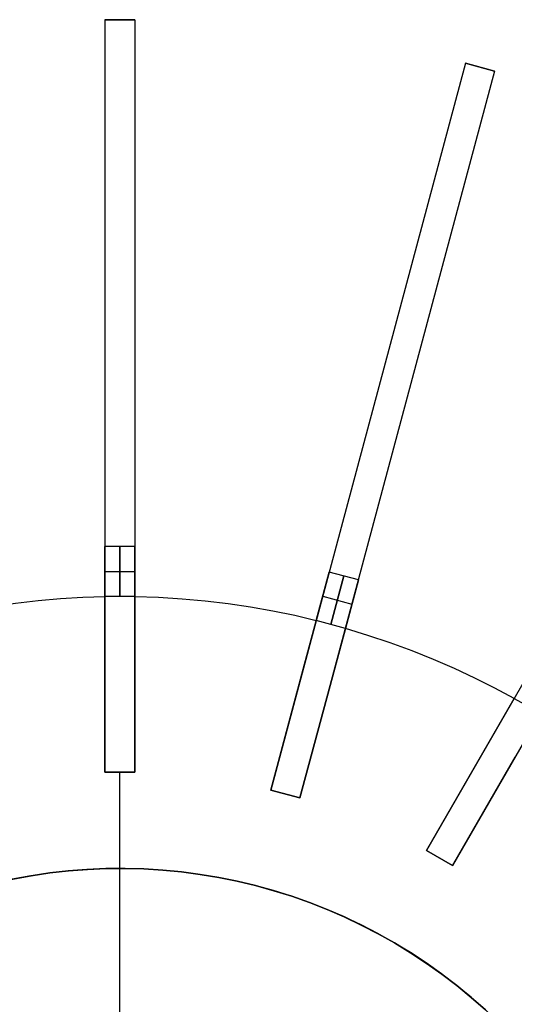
# Model space of a CAD drawing. Header units: millimetres. Extents: x 175 to 1285, y -2355 to -1245.
# Tile 19 of 20: x 690 to 887, y -1637 to -1245. Entities that reach past the tile are written whole.
import ezdxf

# ---------------------------------------------------------------- set-up
doc = ezdxf.new("R2010")
doc.units = ezdxf.units.MM

msp = doc.modelspace()

# ---------------------------------------------------------------- linework, layer by layer
at = {"extrusion": (1, 0, 0)}
for points in [[(-1245, -284.01), (-1245, -140.01)], [(-1245, -140.01), (-1245.12, -132.84), (-1245.49, -125.67), (-1246.1, -118.53), (-1246.96, -111.41), (-1248.05, -104.32), (-1249.39, -97.28), (-1250.97, -90.28), (-1252.79, -83.35), (-1254.84, -76.48), (-1257.13, -69.68), (-1259.64, -62.97), (-1262.39, -56.34), (-1265.35, -49.81), (-1268.54, -43.39), (-1271.95, -37.08), (-1275.57, -30.89), (-1279.4, -24.83), (-1283.44, -18.9), (-1287.67, -13.12), (-1292.1, -7.48), (-1296.72, -1.99), (-1301.52, 3.33), (-1306.51, 8.49), (-1311.66, 13.47), (-1316.99, 18.27), (-1322.47, 22.89), (-1328.11, 27.32), (-1333.9, 31.56), (-1339.83, 35.59), (-1345.89, 39.42), (-1352.08, 43.04), (-1358.39, 46.45), (-1364.81, 49.64), (-1371.34, 52.61), (-1377.96, 55.35), (-1384.68, 57.87), (-1391.47, 60.16), (-1398.34, 62.21), (-1405.28, 64.02), (-1412.27, 65.6), (-1419.32, 66.94), (-1426.41, 68.04), (-1433.52, 68.89), (-1440.67, 69.51), (-1447.83, 69.87), (-1455, 69.99)], [(-1455, -494.01), (-1447.83, -493.88), (-1440.67, -493.52), (-1433.52, -492.9), (-1426.41, -492.05), (-1419.32, -490.95), (-1412.27, -489.61), (-1405.28, -488.03), (-1398.34, -486.22), (-1391.47, -484.17), (-1384.68, -481.88), (-1377.96, -479.36), (-1371.34, -476.62), (-1364.81, -473.65), (-1358.39, -470.46), (-1352.08, -467.05), (-1345.89, -463.43), (-1339.83, -459.6), (-1333.9, -455.57), (-1328.11, -451.33), (-1322.47, -446.9), (-1316.99, -442.28), (-1311.66, -437.48), (-1306.51, -432.5), (-1301.52, -427.34), (-1296.72, -422.02), (-1292.1, -416.53), (-1287.67, -410.89), (-1283.44, -405.11), (-1279.4, -399.18), (-1275.57, -393.12), (-1271.95, -386.93), (-1268.54, -380.62), (-1265.35, -374.2), (-1262.39, -367.67), (-1259.64, -361.04), (-1257.13, -354.33), (-1254.84, -347.53), (-1252.79, -340.66), (-1250.97, -333.73), (-1249.39, -326.73), (-1248.05, -319.69), (-1246.96, -312.6), (-1246.1, -305.48), (-1245.49, -298.34), (-1245.12, -291.17), (-1245, -284.01)], [(-1245, -140.01), (-1245.12, -132.84), (-1245.49, -125.67), (-1246.1, -118.53), (-1246.96, -111.41), (-1248.05, -104.32), (-1249.39, -97.28), (-1250.97, -90.28), (-1252.79, -83.35), (-1254.84, -76.48), (-1257.13, -69.68), (-1259.64, -62.97), (-1262.39, -56.34), (-1265.35, -49.81), (-1268.54, -43.39), (-1271.95, -37.08), (-1275.57, -30.89), (-1279.4, -24.83), (-1283.44, -18.9), (-1287.67, -13.12), (-1292.1, -7.48), (-1296.72, -1.99), (-1301.52, 3.33), (-1306.51, 8.49), (-1311.66, 13.47), (-1316.99, 18.27), (-1322.47, 22.89), (-1328.11, 27.32), (-1333.9, 31.56), (-1339.83, 35.59), (-1345.89, 39.42), (-1352.08, 43.04), (-1358.39, 46.45), (-1364.81, 49.64), (-1371.34, 52.61), (-1377.96, 55.35), (-1384.68, 57.87), (-1391.47, 60.16), (-1398.34, 62.21), (-1405.28, 64.02), (-1412.27, 65.6), (-1419.32, 66.94), (-1426.41, 68.04), (-1433.52, 68.89), (-1440.67, 69.51), (-1447.83, 69.87), (-1455, 69.99)], [(-1245, -284.01), (-1245, -140.01)], [(-1455, -494.01), (-1447.83, -493.88), (-1440.67, -493.52), (-1433.52, -492.9), (-1426.41, -492.05), (-1419.32, -490.95), (-1412.27, -489.61), (-1405.28, -488.03), (-1398.34, -486.22), (-1391.47, -484.17), (-1384.68, -481.88), (-1377.96, -479.36), (-1371.34, -476.62), (-1364.81, -473.65), (-1358.39, -470.46), (-1352.08, -467.05), (-1345.89, -463.43), (-1339.83, -459.6), (-1333.9, -455.57), (-1328.11, -451.33), (-1322.47, -446.9), (-1316.99, -442.28), (-1311.66, -437.48), (-1306.51, -432.5), (-1301.52, -427.34), (-1296.72, -422.02), (-1292.1, -416.53), (-1287.67, -410.89), (-1283.44, -405.11), (-1279.4, -399.18), (-1275.57, -393.12), (-1271.95, -386.93), (-1268.54, -380.62), (-1265.35, -374.2), (-1262.39, -367.67), (-1259.64, -361.04), (-1257.13, -354.33), (-1254.84, -347.53), (-1252.79, -340.66), (-1250.97, -333.73), (-1249.39, -326.73), (-1248.05, -319.69), (-1246.96, -312.6), (-1246.1, -305.48), (-1245.49, -298.34), (-1245.12, -291.17), (-1245, -284.01)], [(-1455, 69.99), (-1447.83, 69.87), (-1440.67, 69.51), (-1433.52, 68.89), (-1426.41, 68.04), (-1419.32, 66.94), (-1412.27, 65.6), (-1405.28, 64.02), (-1398.34, 62.21), (-1391.47, 60.16), (-1384.68, 57.87), (-1377.96, 55.35), (-1371.34, 52.61), (-1364.81, 49.64), (-1358.39, 46.45), (-1352.08, 43.04), (-1345.89, 39.42), (-1339.83, 35.59), (-1333.9, 31.56), (-1328.11, 27.32), (-1322.47, 22.89), (-1316.99, 18.27), (-1311.66, 13.47), (-1306.51, 8.49), (-1301.52, 3.33), (-1296.72, -1.99), (-1292.1, -7.48), (-1287.67, -13.12), (-1283.44, -18.9), (-1279.4, -24.83), (-1275.57, -30.89), (-1271.95, -37.08), (-1268.54, -43.39), (-1265.35, -49.81), (-1262.39, -56.34), (-1259.64, -62.97), (-1257.13, -69.68), (-1254.84, -76.48), (-1252.79, -83.35), (-1250.97, -90.28), (-1249.39, -97.28), (-1248.05, -104.32), (-1246.96, -111.41), (-1246.1, -118.53), (-1245.49, -125.67), (-1245.12, -132.84), (-1245, -140.01)], [(-1245, -140.01), (-1245, -284.01)], [(-1245, -284.01), (-1245.12, -291.17), (-1245.49, -298.34), (-1246.1, -305.48), (-1246.96, -312.6), (-1248.05, -319.69), (-1249.39, -326.73), (-1250.97, -333.73), (-1252.79, -340.66), (-1254.84, -347.53), (-1257.13, -354.33), (-1259.64, -361.04), (-1262.39, -367.67), (-1265.35, -374.2), (-1268.54, -380.62), (-1271.95, -386.93), (-1275.57, -393.12), (-1279.4, -399.18), (-1283.44, -405.11), (-1287.67, -410.89), (-1292.1, -416.53), (-1296.72, -422.02), (-1301.52, -427.34), (-1306.51, -432.5), (-1311.66, -437.48), (-1316.99, -442.28), (-1322.47, -446.9), (-1328.11, -451.33), (-1333.9, -455.57), (-1339.83, -459.6), (-1345.89, -463.43), (-1352.08, -467.05), (-1358.39, -470.46), (-1364.81, -473.65), (-1371.34, -476.62), (-1377.96, -479.36), (-1384.68, -481.88), (-1391.47, -484.17), (-1398.34, -486.22), (-1405.28, -488.03), (-1412.27, -489.61), (-1419.32, -490.95), (-1426.41, -492.05), (-1433.52, -492.9), (-1440.67, -493.52), (-1447.83, -493.88), (-1455, -494.01)], [(-1262.36, -284.01), (-1262.36, -140.01)], [(-1263.91, -284.01), (-1263.91, -140.01)], [(-1265.46, -140.01), (-1265.46, -284.01)], [(-1395, 61.24), (-1395, -485.25)], [(-1395, 61.24), (-1395, -485.25)], [(-1407.25, 61.24), (-1407.25, -485.25)], [(-1410.35, 61.24), (-1410.35, -485.25)], [(-1475, 69.99), (-1477.39, 69.95), (-1479.78, 69.83), (-1482.16, 69.63), (-1484.53, 69.34), (-1486.89, 68.98), (-1489.24, 68.53), (-1491.57, 68), (-1493.89, 67.4), (-1496.18, 66.72), (-1498.44, 65.95), (-1500.68, 65.11), (-1502.89, 64.2), (-1505.06, 63.21), (-1507.2, 62.15), (-1509.31, 61.01), (-1511.37, 59.8), (-1513.39, 58.53), (-1515.37, 57.18), (-1517.3, 55.77), (-1519.18, 54.29), (-1521, 52.75), (-1522.78, 51.15), (-1524.5, 49.49), (-1526.16, 47.77), (-1527.76, 46), (-1529.3, 44.17), (-1530.78, 42.29), (-1532.19, 40.36), (-1533.53, 38.39), (-1534.81, 36.37), (-1536.02, 34.3), (-1537.15, 32.2), (-1538.22, 30.06), (-1539.2, 27.88), (-1540.12, 25.67), (-1540.96, 23.44), (-1541.72, 21.17), (-1542.4, 18.88), (-1543.01, 16.57), (-1543.54, 14.24), (-1543.98, 11.89), (-1544.35, 9.53), (-1544.63, 7.15), (-1544.84, 4.77), (-1544.96, 2.38), (-1545, -0.01)], [(-1545, -424.01), (-1544.96, -426.39), (-1544.84, -428.78), (-1544.63, -431.16), (-1544.35, -433.54), (-1543.98, -435.9), (-1543.54, -438.25), (-1543.01, -440.58), (-1542.4, -442.89), (-1541.72, -445.18), (-1540.96, -447.45), (-1540.12, -449.68), (-1539.2, -451.89), (-1538.22, -454.07), (-1537.15, -456.21), (-1536.02, -458.31), (-1534.81, -460.38), (-1533.53, -462.4), (-1532.19, -464.37), (-1530.78, -466.3), (-1529.3, -468.18), (-1527.76, -470.01), (-1526.16, -471.78), (-1524.5, -473.5), (-1522.78, -475.16), (-1521, -476.76), (-1519.18, -478.3), (-1517.3, -479.78), (-1515.37, -481.19), (-1513.39, -482.54), (-1511.37, -483.81), (-1509.31, -485.02), (-1507.2, -486.16), (-1505.06, -487.22), (-1502.89, -488.21), (-1500.68, -489.12), (-1498.44, -489.96), (-1496.18, -490.73), (-1493.89, -491.41), (-1491.57, -492.01), (-1489.24, -492.54), (-1486.89, -492.99), (-1484.53, -493.35), (-1482.16, -493.64), (-1479.78, -493.84), (-1477.39, -493.96), (-1475, -494.01)], [(-1475.06, -424.01), (-1475.06, -412.01)], [(-1475.06, -12.01), (-1475.06, -0.01)], [(-1475, 69.99), (-1477.39, 69.95), (-1479.78, 69.83), (-1482.16, 69.63), (-1484.53, 69.34), (-1486.89, 68.98), (-1489.24, 68.53), (-1491.57, 68), (-1493.89, 67.4), (-1496.18, 66.72), (-1498.44, 65.95), (-1500.68, 65.11), (-1502.89, 64.2), (-1505.06, 63.21), (-1507.2, 62.15), (-1509.31, 61.01), (-1511.37, 59.8), (-1513.39, 58.53), (-1515.37, 57.18), (-1517.3, 55.77), (-1519.18, 54.29), (-1521, 52.75), (-1522.78, 51.15), (-1524.5, 49.49), (-1526.16, 47.77), (-1527.76, 46), (-1529.3, 44.17), (-1530.78, 42.29), (-1532.19, 40.36), (-1533.53, 38.39), (-1534.81, 36.37), (-1536.02, 34.3), (-1537.15, 32.2), (-1538.22, 30.06), (-1539.2, 27.88), (-1540.12, 25.67), (-1540.96, 23.44), (-1541.72, 21.17), (-1542.4, 18.88), (-1543.01, 16.57), (-1543.54, 14.24), (-1543.98, 11.89), (-1544.35, 9.53), (-1544.63, 7.15), (-1544.84, 4.77), (-1544.96, 2.38), (-1545, -0.01)], [(-1545, -424.01), (-1544.96, -426.39), (-1544.84, -428.78), (-1544.63, -431.16), (-1544.35, -433.54), (-1543.98, -435.9), (-1543.54, -438.25), (-1543.01, -440.58), (-1542.4, -442.89), (-1541.72, -445.18), (-1540.96, -447.45), (-1540.12, -449.68), (-1539.2, -451.89), (-1538.22, -454.07), (-1537.15, -456.21), (-1536.02, -458.31), (-1534.81, -460.38), (-1533.53, -462.4), (-1532.19, -464.37), (-1530.78, -466.3), (-1529.3, -468.18), (-1527.76, -470.01), (-1526.16, -471.78), (-1524.5, -473.5), (-1522.78, -475.16), (-1521, -476.76), (-1519.18, -478.3), (-1517.3, -479.78), (-1515.37, -481.19), (-1513.39, -482.54), (-1511.37, -483.81), (-1509.31, -485.02), (-1507.2, -486.16), (-1505.06, -487.22), (-1502.89, -488.21), (-1500.68, -489.12), (-1498.44, -489.96), (-1496.18, -490.73), (-1493.89, -491.41), (-1491.57, -492.01), (-1489.24, -492.54), (-1486.89, -492.99), (-1484.53, -493.35), (-1482.16, -493.64), (-1479.78, -493.84), (-1477.39, -493.96), (-1475, -494.01)], [(-1545, -0.01), (-1544.96, 2.38), (-1544.84, 4.77), (-1544.63, 7.15), (-1544.35, 9.53), (-1543.98, 11.89), (-1543.54, 14.24), (-1543.01, 16.57), (-1542.4, 18.88), (-1541.72, 21.17), (-1540.96, 23.44), (-1540.12, 25.67), (-1539.2, 27.88), (-1538.22, 30.06), (-1537.15, 32.2), (-1536.02, 34.3), (-1534.81, 36.37), (-1533.53, 38.39), (-1532.19, 40.36), (-1530.78, 42.29), (-1529.3, 44.17), (-1527.76, 46), (-1526.16, 47.77), (-1524.5, 49.49), (-1522.78, 51.15), (-1521, 52.75), (-1519.18, 54.29), (-1517.3, 55.77), (-1515.37, 57.18), (-1513.39, 58.53), (-1511.37, 59.8), (-1509.31, 61.01), (-1507.2, 62.15), (-1505.06, 63.21), (-1502.89, 64.2), (-1500.68, 65.11), (-1498.44, 65.95), (-1496.18, 66.72), (-1493.89, 67.4), (-1491.57, 68), (-1489.24, 68.53), (-1486.89, 68.98), (-1484.53, 69.34), (-1482.16, 69.63), (-1479.78, 69.83), (-1477.39, 69.95), (-1475, 69.99)], [(-1545, -424.01), (-1544.96, -426.39), (-1544.84, -428.78), (-1544.63, -431.16), (-1544.35, -433.54), (-1543.98, -435.9), (-1543.54, -438.25), (-1543.01, -440.58), (-1542.4, -442.89), (-1541.72, -445.18), (-1540.96, -447.45), (-1540.12, -449.68), (-1539.2, -451.89), (-1538.22, -454.07), (-1537.15, -456.21), (-1536.02, -458.31), (-1534.81, -460.38), (-1533.53, -462.4), (-1532.19, -464.37), (-1530.78, -466.3), (-1529.3, -468.18), (-1527.76, -470.01), (-1526.16, -471.78), (-1524.5, -473.5), (-1522.78, -475.16), (-1521, -476.76), (-1519.18, -478.3), (-1517.3, -479.78), (-1515.37, -481.19), (-1513.39, -482.54), (-1511.37, -483.81), (-1509.31, -485.02), (-1507.2, -486.16), (-1505.06, -487.22), (-1502.89, -488.21), (-1500.68, -489.12), (-1498.44, -489.96), (-1496.18, -490.73), (-1493.89, -491.41), (-1491.57, -492.01), (-1489.24, -492.54), (-1486.89, -492.99), (-1484.53, -493.35), (-1482.16, -493.64), (-1479.78, -493.84), (-1477.39, -493.96), (-1475, -494.01)], [(-1475.06, -424.01), (-1475.06, -412.01)], [(-1475.06, -12.01), (-1475.06, -0.01)], [(-1484.57, -424.01), (-1484.57, -412.01)], [(-1484.57, -12.01), (-1484.57, -0.01)], [(-1487.68, -424.01), (-1487.68, -412.01)], [(-1487.68, -12.01), (-1487.68, -0.01)], [(-1515.59, -424.01), (-1515.59, -412.01)], [(-1515.59, -12.01), (-1515.59, -0.01)], [(-1545, -12.01), (-1545, -412.01)], [(-1545, -12.01), (-1545, -412.01)], [(-1545, -412.01), (-1545, -12.01)], [(-1552.14, -12.01), (-1552.14, -412.01)], [(-1553.69, -12.01), (-1553.69, -412.01)], [(-1555.24, -412.01), (-1555.24, -12.01)], [(-1576.16, -12.01), (-1576.16, -412.01)], [(-1579.16, -12.01), (-1579.16, -412.01)], [(-1583.33, -424.02), (-1583.33, -412)], [(-1582.16, -412.01), (-1582.16, -12.01)]]:
    msp.add_lwpolyline(points, dxfattribs=at)
for points in [[(736, -1245), (724, -1245)], [(736, -1245), (724, -1245)], [(724, -1245), (736, -1245)], [(724, -1245), (724, -1545)], [(736, -1245), (736, -1545)], [(867.85, -1262.36), (790.2, -1552.14)], [(879.44, -1265.46), (867.85, -1262.36)], [(879.44, -1265.46), (867.85, -1262.36)], [(867.85, -1262.36), (879.44, -1265.46)], [(879.44, -1265.46), (801.79, -1555.24)], [(1002.3, -1316.36), (852.3, -1576.16)], [(1012.7, -1322.36), (862.7, -1582.16)], [(724, -1455), (724, -1475)], [(724, -1475), (724, -1455)], [(736, -1455), (724, -1455)], [(736, -1455), (724, -1455)], [(730, -1455), (730, -1475)], [(730, -1475), (730, -1455)], [(736, -1475), (736, -1455)], [(736, -1455), (736, -1475)], [(724, -1465), (736, -1465)], [(724, -1465), (736, -1465)], [(813.5, -1465.2), (808.32, -1484.52)], [(808.32, -1484.52), (813.5, -1465.2)], [(825.09, -1468.31), (813.5, -1465.2)], [(825.09, -1468.31), (813.5, -1465.2)], [(819.29, -1466.76), (814.12, -1486.07)], [(814.12, -1486.07), (819.29, -1466.76)], [(819.91, -1487.63), (825.09, -1468.31)], [(825.09, -1468.31), (819.91, -1487.63)], [(724, -1475.06), (715.19, -1475.34), (706.3, -1475.87), (697.33, -1476.65), (688.29, -1477.69), (679.2, -1478.99), (670.06, -1480.58), (660.89, -1482.43), (651.69, -1484.57)], [(724, -1475.06), (715.19, -1475.34), (706.3, -1475.87), (697.33, -1476.65), (688.29, -1477.69), (679.2, -1478.99), (670.06, -1480.58), (660.89, -1482.43), (651.69, -1484.57)], [(724, -1475.06), (715.19, -1475.34), (706.3, -1475.87), (697.33, -1476.65), (688.29, -1477.69), (679.2, -1478.99), (670.06, -1480.58), (660.89, -1482.43), (651.69, -1484.57)], [(724, -1475.06), (715.19, -1475.34), (706.3, -1475.87), (697.33, -1476.65), (688.29, -1477.69), (679.2, -1478.99), (670.06, -1480.58), (660.89, -1482.43), (651.69, -1484.57)], [(724, -1475.06), (715.19, -1475.34), (706.3, -1475.87), (697.33, -1476.65), (688.29, -1477.69), (679.2, -1478.99), (670.06, -1480.58), (660.89, -1482.43), (651.69, -1484.57)], [(724, -1475.06), (715.19, -1475.34), (706.3, -1475.87), (697.33, -1476.65), (688.29, -1477.69), (679.2, -1478.99), (670.06, -1480.58), (660.89, -1482.43), (651.69, -1484.57)], [(736, -1475), (724, -1475)], [(736, -1475), (724, -1475)], [(724, -1475.06), (724, -1495)], [(724, -1495), (724, -1475.06)], [(724, -1475.06), (724, -1495)], [(724, -1495), (724, -1475.06)], [(808.31, -1484.57), (799.72, -1482.57), (791, -1480.78), (782.13, -1479.21), (773.13, -1477.87), (764.01, -1476.78), (754.78, -1475.95), (745.44, -1475.37), (736, -1475.06)], [(808.31, -1484.57), (799.72, -1482.57), (791, -1480.78), (782.13, -1479.21), (773.13, -1477.87), (764.01, -1476.78), (754.78, -1475.95), (745.44, -1475.37), (736, -1475.06)], [(808.31, -1484.57), (799.72, -1482.57), (791, -1480.78), (782.13, -1479.21), (773.13, -1477.87), (764.01, -1476.78), (754.78, -1475.95), (745.44, -1475.37), (736, -1475.06)], [(808.31, -1484.57), (799.72, -1482.57), (791, -1480.78), (782.13, -1479.21), (773.13, -1477.87), (764.01, -1476.78), (754.78, -1475.95), (745.44, -1475.37), (736, -1475.06)], [(736, -1495), (736, -1475.06)], [(736, -1475.06), (736, -1495)], [(736, -1495), (736, -1475.06)], [(736, -1475.06), (736, -1495)], [(808.31, -1484.57), (799.72, -1482.57), (791, -1480.78), (782.13, -1479.21), (773.13, -1477.87), (764.01, -1476.78), (754.78, -1475.95), (745.44, -1475.37), (736, -1475.06)], [(808.31, -1484.57), (799.72, -1482.57), (791, -1480.78), (782.13, -1479.21), (773.13, -1477.87), (764.01, -1476.78), (754.78, -1475.95), (745.44, -1475.37), (736, -1475.06)], [(810.91, -1474.86), (822.5, -1477.97)], [(810.91, -1474.86), (822.5, -1477.97)], [(808.31, -1484.57), (803.14, -1503.84)], [(803.14, -1503.84), (808.31, -1484.57)], [(808.31, -1484.57), (803.14, -1503.84)], [(803.14, -1503.84), (808.31, -1484.57)], [(819.91, -1487.63), (808.32, -1484.52)], [(819.91, -1487.63), (808.32, -1484.52)], [(814.74, -1506.95), (819.9, -1487.68)], [(819.9, -1487.68), (814.74, -1506.95)], [(814.74, -1506.95), (819.9, -1487.68)], [(819.9, -1487.68), (814.74, -1506.95)], [(887.28, -1515.59), (879.51, -1511.43), (871.54, -1507.44), (863.38, -1503.63), (855.04, -1500.01), (846.51, -1496.6), (837.8, -1493.4), (828.93, -1490.42), (819.9, -1487.68)], [(887.28, -1515.59), (879.51, -1511.43), (871.54, -1507.44), (863.38, -1503.63), (855.04, -1500.01), (846.51, -1496.6), (837.8, -1493.4), (828.93, -1490.42), (819.9, -1487.68)], [(887.28, -1515.59), (879.51, -1511.43), (871.54, -1507.44), (863.38, -1503.63), (855.04, -1500.01), (846.51, -1496.6), (837.8, -1493.4), (828.93, -1490.42), (819.9, -1487.68)], [(887.28, -1515.59), (879.51, -1511.43), (871.54, -1507.44), (863.38, -1503.63), (855.04, -1500.01), (846.51, -1496.6), (837.8, -1493.4), (828.93, -1490.42), (819.9, -1487.68)], [(887.28, -1515.59), (879.51, -1511.43), (871.54, -1507.44), (863.38, -1503.63), (855.04, -1500.01), (846.51, -1496.6), (837.8, -1493.4), (828.93, -1490.42), (819.9, -1487.68)], [(887.28, -1515.59), (879.51, -1511.43), (871.54, -1507.44), (863.38, -1503.63), (855.04, -1500.01), (846.51, -1496.6), (837.8, -1493.4), (828.93, -1490.42), (819.9, -1487.68)], [(724, -1495), (724, -1545)], [(724, -1545), (724, -1495)], [(724, -1495), (724, -1545)], [(724, -1545), (724, -1495)], [(736, -1545), (736, -1495)], [(736, -1495), (736, -1545)], [(736, -1545), (736, -1495)], [(736, -1495), (736, -1545)], [(803.14, -1503.84), (790.2, -1552.14)], [(790.2, -1552.14), (803.14, -1503.84)], [(803.14, -1503.84), (790.2, -1552.14)], [(790.2, -1552.14), (803.14, -1503.84)], [(801.79, -1555.24), (814.74, -1506.95)], [(814.74, -1506.95), (801.79, -1555.24)], [(801.79, -1555.24), (814.74, -1506.95)], [(814.74, -1506.95), (801.79, -1555.24)], [(887.28, -1515.59), (877.3, -1532.86)], [(877.3, -1532.86), (887.28, -1515.59)], [(887.28, -1515.59), (877.3, -1532.86)], [(877.3, -1532.86), (887.28, -1515.59)], [(887.3, -1515.54), (892.5, -1518.54)], [(877.3, -1532.86), (852.3, -1576.16)], [(852.3, -1576.16), (877.3, -1532.86)], [(877.3, -1532.86), (852.3, -1576.16)], [(852.3, -1576.16), (877.3, -1532.86)], [(862.7, -1582.16), (887.7, -1538.86)], [(887.7, -1538.86), (862.7, -1582.16)], [(862.7, -1582.16), (887.7, -1538.86)], [(887.7, -1538.86), (862.7, -1582.16)], [(724, -1545), (736, -1545)], [(736, -1545), (724, -1545)], [(736, -1545), (724, -1545)], [(736, -1545), (724, -1545)], [(724, -1545), (736, -1545)], [(730, -1583.33), (730, -1545)], [(730, -1760), (730, -1545)], [(730, -1583.33), (730, -1545)], [(730, -1760), (730, -1545)], [(790.2, -1552.14), (801.79, -1555.24)], [(801.79, -1555.24), (790.2, -1552.14)], [(801.79, -1555.24), (790.2, -1552.14)], [(801.79, -1555.24), (790.2, -1552.14)], [(790.2, -1552.14), (801.79, -1555.24)], [(790.2, -1552.14), (801.79, -1555.24)], [(852.3, -1576.16), (862.7, -1582.16)], [(862.7, -1582.16), (852.3, -1576.16)], [(862.7, -1582.16), (852.3, -1576.16)], [(862.7, -1582.16), (852.3, -1576.16)], [(852.3, -1576.16), (862.7, -1582.16)], [(852.3, -1576.16), (862.7, -1582.16)], [(875.72, -1639.66), (870.07, -1634.7), (864.25, -1629.94), (858.26, -1625.38), (852.13, -1621.03), (845.84, -1616.9), (839.42, -1612.99), (832.86, -1609.31), (826.18, -1605.85), (819.38, -1602.63), (812.48, -1599.65), (805.48, -1596.9), (798.38, -1594.41), (791.21, -1592.16), (783.96, -1590.16), (776.64, -1588.41), (769.27, -1586.92), (761.85, -1585.69), (754.39, -1584.71), (746.91, -1583.99), (739.4, -1583.54), (731.88, -1583.34), (724.36, -1583.41), (716.85, -1583.73), (709.35, -1584.32), (701.87, -1585.17), (694.44, -1586.27), (687.04, -1587.64)]]:
    msp.add_lwpolyline(points)
at = {"extrusion": (0.965926, -0.258819, -4.86844e-15)}
msp.add_lwpolyline([(-994.73, -140.01), (-994.85, -132.84), (-995.22, -125.67), (-995.83, -118.53), (-996.68, -111.41), (-997.78, -104.32), (-999.12, -97.28), (-1000.7, -90.28), (-1002.52, -83.35), (-1004.57, -76.48), (-1006.85, -69.68), (-1009.37, -62.97), (-1012.11, -56.34), (-1015.08, -49.81), (-1018.27, -43.39), (-1021.68, -37.08), (-1025.3, -30.89), (-1029.13, -24.83), (-1033.16, -18.9), (-1037.4, -13.12), (-1041.83, -7.48), (-1046.45, -1.99), (-1051.25, 3.33), (-1056.24, 8.49), (-1061.39, 13.47), (-1066.72, 18.27), (-1072.2, 22.89), (-1077.84, 27.32), (-1083.63, 31.56), (-1089.55, 35.59), (-1095.62, 39.42), (-1101.81, 43.04), (-1108.11, 46.45), (-1114.54, 49.64), (-1121.06, 52.61), (-1127.69, 55.35), (-1134.4, 57.87), (-1141.2, 60.16), (-1148.07, 62.21), (-1155.01, 64.02), (-1162, 65.6), (-1169.05, 66.94), (-1176.13, 68.04), (-1183.25, 68.89), (-1190.4, 69.51), (-1197.56, 69.87), (-1204.73, 69.99)], dxfattribs=at)
at = {"extrusion": (0.965926, -0.258819, 1.87037e-14)}
msp.add_lwpolyline([(-1204.73, -494.01), (-1197.56, -493.88), (-1190.4, -493.52), (-1183.25, -492.9), (-1176.13, -492.05), (-1169.05, -490.95), (-1162, -489.61), (-1155.01, -488.03), (-1148.07, -486.22), (-1141.2, -484.17), (-1134.4, -481.88), (-1127.69, -479.36), (-1121.06, -476.62), (-1114.54, -473.65), (-1108.11, -470.46), (-1101.81, -467.05), (-1095.62, -463.43), (-1089.55, -459.6), (-1083.63, -455.57), (-1077.84, -451.33), (-1072.2, -446.9), (-1066.72, -442.28), (-1061.39, -437.48), (-1056.24, -432.5), (-1051.25, -427.34), (-1046.45, -422.02), (-1041.83, -416.53), (-1037.4, -410.89), (-1033.16, -405.11), (-1029.13, -399.18), (-1025.3, -393.12), (-1021.68, -386.93), (-1018.27, -380.62), (-1015.08, -374.2), (-1012.11, -367.67), (-1009.37, -361.04), (-1006.85, -354.33), (-1004.57, -347.53), (-1002.52, -340.66), (-1000.7, -333.73), (-999.12, -326.73), (-997.78, -319.69), (-996.68, -312.6), (-995.83, -305.48), (-995.22, -298.34), (-994.85, -291.17), (-994.73, -284.01)], dxfattribs=at)
at = {"extrusion": (0.965926, -0.258819, 2.00383e-16)}
msp.add_lwpolyline([(-994.73, -140.01), (-994.85, -132.84), (-995.22, -125.67), (-995.83, -118.53), (-996.68, -111.41), (-997.78, -104.32), (-999.12, -97.28), (-1000.7, -90.28), (-1002.52, -83.35), (-1004.57, -76.48), (-1006.85, -69.68), (-1009.37, -62.97), (-1012.11, -56.34), (-1015.08, -49.81), (-1018.27, -43.39), (-1021.68, -37.08), (-1025.3, -30.89), (-1029.13, -24.83), (-1033.16, -18.9), (-1037.4, -13.12), (-1041.83, -7.48), (-1046.45, -1.99), (-1051.25, 3.33), (-1056.24, 8.49), (-1061.39, 13.47), (-1066.72, 18.27), (-1072.2, 22.89), (-1077.84, 27.32), (-1083.63, 31.56), (-1089.55, 35.59), (-1095.62, 39.42), (-1101.81, 43.04), (-1108.11, 46.45), (-1114.54, 49.64), (-1121.06, 52.61), (-1127.69, 55.35), (-1134.4, 57.87), (-1141.2, 60.16), (-1148.07, 62.21), (-1155.01, 64.02), (-1162, 65.6), (-1169.05, 66.94), (-1176.13, 68.04), (-1183.25, 68.89), (-1190.4, 69.51), (-1197.56, 69.87), (-1204.73, 69.99)], dxfattribs=at)
at = {"extrusion": (0.965926, -0.258819, 3.99322e-16)}
msp.add_lwpolyline([(-1204.73, -494.01), (-1197.56, -493.88), (-1190.4, -493.52), (-1183.25, -492.9), (-1176.13, -492.05), (-1169.05, -490.95), (-1162, -489.61), (-1155.01, -488.03), (-1148.07, -486.22), (-1141.2, -484.17), (-1134.4, -481.88), (-1127.69, -479.36), (-1121.06, -476.62), (-1114.54, -473.65), (-1108.11, -470.46), (-1101.81, -467.05), (-1095.62, -463.43), (-1089.55, -459.6), (-1083.63, -455.57), (-1077.84, -451.33), (-1072.2, -446.9), (-1066.72, -442.28), (-1061.39, -437.48), (-1056.24, -432.5), (-1051.25, -427.34), (-1046.45, -422.02), (-1041.83, -416.53), (-1037.4, -410.89), (-1033.16, -405.11), (-1029.13, -399.18), (-1025.3, -393.12), (-1021.68, -386.93), (-1018.27, -380.62), (-1015.08, -374.2), (-1012.11, -367.67), (-1009.37, -361.04), (-1006.85, -354.33), (-1004.57, -347.53), (-1002.52, -340.66), (-1000.7, -333.73), (-999.12, -326.73), (-997.78, -319.69), (-996.68, -312.6), (-995.83, -305.48), (-995.22, -298.34), (-994.85, -291.17), (-994.73, -284.01)], dxfattribs=at)
at = {"extrusion": (0.965926, -0.258819, -2.95458e-15)}
msp.add_lwpolyline([(-1204.73, 69.99), (-1197.56, 69.87), (-1190.4, 69.51), (-1183.25, 68.89), (-1176.13, 68.04), (-1169.05, 66.94), (-1162, 65.6), (-1155.01, 64.02), (-1148.07, 62.21), (-1141.2, 60.16), (-1134.4, 57.87), (-1127.69, 55.35), (-1121.06, 52.61), (-1114.54, 49.64), (-1108.11, 46.45), (-1101.81, 43.04), (-1095.62, 39.42), (-1089.55, 35.59), (-1083.63, 31.56), (-1077.84, 27.32), (-1072.2, 22.89), (-1066.72, 18.27), (-1061.39, 13.47), (-1056.24, 8.49), (-1051.25, 3.33), (-1046.45, -1.99), (-1041.83, -7.48), (-1037.4, -13.12), (-1033.16, -18.9), (-1029.13, -24.83), (-1025.3, -30.89), (-1021.68, -37.08), (-1018.27, -43.39), (-1015.08, -49.81), (-1012.11, -56.34), (-1009.37, -62.97), (-1006.85, -69.68), (-1004.57, -76.48), (-1002.52, -83.35), (-1000.7, -90.28), (-999.12, -97.28), (-997.78, -104.32), (-996.68, -111.41), (-995.83, -118.53), (-995.22, -125.67), (-994.85, -132.84), (-994.73, -140.01)], dxfattribs=at)
at = {"extrusion": (0.965926, -0.258819, 2.8968e-14)}
msp.add_lwpolyline([(-994.73, -284.01), (-994.85, -291.17), (-995.22, -298.34), (-995.83, -305.48), (-996.68, -312.6), (-997.78, -319.69), (-999.12, -326.73), (-1000.7, -333.73), (-1002.52, -340.66), (-1004.57, -347.53), (-1006.85, -354.33), (-1009.37, -361.04), (-1012.11, -367.67), (-1015.08, -374.2), (-1018.27, -380.62), (-1021.68, -386.93), (-1025.3, -393.12), (-1029.13, -399.18), (-1033.16, -405.11), (-1037.4, -410.89), (-1041.83, -416.53), (-1046.45, -422.02), (-1051.25, -427.34), (-1056.24, -432.5), (-1061.39, -437.48), (-1066.72, -442.28), (-1072.2, -446.9), (-1077.84, -451.33), (-1083.63, -455.57), (-1089.55, -459.6), (-1095.62, -463.43), (-1101.81, -467.05), (-1108.11, -470.46), (-1114.54, -473.65), (-1121.06, -476.62), (-1127.69, -479.36), (-1134.4, -481.88), (-1141.2, -484.17), (-1148.07, -486.22), (-1155.01, -488.03), (-1162, -489.61), (-1169.05, -490.95), (-1176.13, -492.05), (-1183.25, -492.9), (-1190.4, -493.52), (-1197.56, -493.88), (-1204.73, -494.01)], dxfattribs=at)
at = {"extrusion": (0.965926, -0.258819, -1.14514e-14)}
msp.add_lwpolyline([(-1224.73, 69.99), (-1227.12, 69.95), (-1229.51, 69.83), (-1231.89, 69.63), (-1234.26, 69.34), (-1236.62, 68.98), (-1238.97, 68.53), (-1241.3, 68), (-1243.61, 67.4), (-1245.9, 66.72), (-1248.17, 65.95), (-1250.41, 65.11), (-1252.62, 64.2), (-1254.79, 63.21), (-1256.93, 62.15), (-1259.04, 61.01), (-1261.1, 59.8), (-1263.12, 58.53), (-1265.1, 57.18), (-1267.03, 55.77), (-1268.9, 54.29), (-1270.73, 52.75), (-1272.51, 51.15), (-1274.23, 49.49), (-1275.89, 47.77), (-1277.49, 46), (-1279.03, 44.17), (-1280.5, 42.29), (-1281.92, 40.36), (-1283.26, 38.39), (-1284.54, 36.37), (-1285.74, 34.3), (-1286.88, 32.2), (-1287.94, 30.06), (-1288.93, 27.88), (-1289.85, 25.67), (-1290.69, 23.44), (-1291.45, 21.17), (-1292.13, 18.88), (-1292.74, 16.57), (-1293.26, 14.24), (-1293.71, 11.89), (-1294.08, 9.53), (-1294.36, 7.15), (-1294.57, 4.77), (-1294.69, 2.38), (-1294.73, -0.01)], dxfattribs=at)
at = {"extrusion": (0.965926, -0.258819, 1.6679e-14)}
msp.add_lwpolyline([(-1294.73, -424.01), (-1294.69, -426.39), (-1294.57, -428.78), (-1294.36, -431.16), (-1294.08, -433.54), (-1293.71, -435.9), (-1293.26, -438.25), (-1292.74, -440.58), (-1292.13, -442.89), (-1291.45, -445.18), (-1290.69, -447.45), (-1289.85, -449.68), (-1288.93, -451.89), (-1287.94, -454.07), (-1286.88, -456.21), (-1285.74, -458.31), (-1284.54, -460.38), (-1283.26, -462.4), (-1281.92, -464.37), (-1280.5, -466.3), (-1279.03, -468.18), (-1277.49, -470.01), (-1275.89, -471.78), (-1274.23, -473.5), (-1272.51, -475.16), (-1270.73, -476.76), (-1268.9, -478.3), (-1267.03, -479.78), (-1265.1, -481.19), (-1263.12, -482.54), (-1261.1, -483.81), (-1259.04, -485.02), (-1256.93, -486.16), (-1254.79, -487.22), (-1252.62, -488.21), (-1250.41, -489.12), (-1248.17, -489.96), (-1245.9, -490.73), (-1243.61, -491.41), (-1241.3, -492.01), (-1238.97, -492.54), (-1236.62, -492.99), (-1234.26, -493.35), (-1231.89, -493.64), (-1229.51, -493.84), (-1227.12, -493.96), (-1224.73, -494.01)], dxfattribs=at)
at = {"extrusion": (0.965926, -0.258819, -1.8525e-15)}
msp.add_lwpolyline([(-1224.73, 69.99), (-1227.12, 69.95), (-1229.51, 69.83), (-1231.89, 69.63), (-1234.26, 69.34), (-1236.62, 68.98), (-1238.97, 68.53), (-1241.3, 68), (-1243.61, 67.4), (-1245.9, 66.72), (-1248.17, 65.95), (-1250.41, 65.11), (-1252.62, 64.2), (-1254.79, 63.21), (-1256.93, 62.15), (-1259.04, 61.01), (-1261.1, 59.8), (-1263.12, 58.53), (-1265.1, 57.18), (-1267.03, 55.77), (-1268.9, 54.29), (-1270.73, 52.75), (-1272.51, 51.15), (-1274.23, 49.49), (-1275.89, 47.77), (-1277.49, 46), (-1279.03, 44.17), (-1280.5, 42.29), (-1281.92, 40.36), (-1283.26, 38.39), (-1284.54, 36.37), (-1285.74, 34.3), (-1286.88, 32.2), (-1287.94, 30.06), (-1288.93, 27.88), (-1289.85, 25.67), (-1290.69, 23.44), (-1291.45, 21.17), (-1292.13, 18.88), (-1292.74, 16.57), (-1293.26, 14.24), (-1293.71, 11.89), (-1294.08, 9.53), (-1294.36, 7.15), (-1294.57, 4.77), (-1294.69, 2.38), (-1294.73, -0.01)], dxfattribs=at)
at = {"extrusion": (0.965926, -0.258819, 6.09171e-16)}
msp.add_lwpolyline([(-1294.73, -424.01), (-1294.69, -426.39), (-1294.57, -428.78), (-1294.36, -431.16), (-1294.08, -433.54), (-1293.71, -435.9), (-1293.26, -438.25), (-1292.74, -440.58), (-1292.13, -442.89), (-1291.45, -445.18), (-1290.69, -447.45), (-1289.85, -449.68), (-1288.93, -451.89), (-1287.94, -454.07), (-1286.88, -456.21), (-1285.74, -458.31), (-1284.54, -460.38), (-1283.26, -462.4), (-1281.92, -464.37), (-1280.5, -466.3), (-1279.03, -468.18), (-1277.49, -470.01), (-1275.89, -471.78), (-1274.23, -473.5), (-1272.51, -475.16), (-1270.73, -476.76), (-1268.9, -478.3), (-1267.03, -479.78), (-1265.1, -481.19), (-1263.12, -482.54), (-1261.1, -483.81), (-1259.04, -485.02), (-1256.93, -486.16), (-1254.79, -487.22), (-1252.62, -488.21), (-1250.41, -489.12), (-1248.17, -489.96), (-1245.9, -490.73), (-1243.61, -491.41), (-1241.3, -492.01), (-1238.97, -492.54), (-1236.62, -492.99), (-1234.26, -493.35), (-1231.89, -493.64), (-1229.51, -493.84), (-1227.12, -493.96), (-1224.73, -494.01)], dxfattribs=at)
at = {"extrusion": (0.965926, -0.258819, -1.74e-14)}
msp.add_lwpolyline([(-1294.73, -0.01), (-1294.69, 2.38), (-1294.57, 4.77), (-1294.36, 7.15), (-1294.08, 9.53), (-1293.71, 11.89), (-1293.26, 14.24), (-1292.74, 16.57), (-1292.13, 18.88), (-1291.45, 21.17), (-1290.69, 23.44), (-1289.85, 25.67), (-1288.93, 27.88), (-1287.94, 30.06), (-1286.88, 32.2), (-1285.74, 34.3), (-1284.54, 36.37), (-1283.26, 38.39), (-1281.92, 40.36), (-1280.5, 42.29), (-1279.03, 44.17), (-1277.49, 46), (-1275.89, 47.77), (-1274.23, 49.49), (-1272.51, 51.15), (-1270.73, 52.75), (-1268.9, 54.29), (-1267.03, 55.77), (-1265.1, 57.18), (-1263.12, 58.53), (-1261.1, 59.8), (-1259.04, 61.01), (-1256.93, 62.15), (-1254.79, 63.21), (-1252.62, 64.2), (-1250.41, 65.11), (-1248.17, 65.95), (-1245.9, 66.72), (-1243.61, 67.4), (-1241.3, 68), (-1238.97, 68.53), (-1236.62, 68.98), (-1234.26, 69.34), (-1231.89, 69.63), (-1229.51, 69.83), (-1227.12, 69.95), (-1224.73, 69.99)], dxfattribs=at)
at = {"extrusion": (0.965926, -0.258819, 1.86989e-14)}
msp.add_lwpolyline([(-1294.73, -424.01), (-1294.69, -426.39), (-1294.57, -428.78), (-1294.36, -431.16), (-1294.08, -433.54), (-1293.71, -435.9), (-1293.26, -438.25), (-1292.74, -440.58), (-1292.13, -442.89), (-1291.45, -445.18), (-1290.69, -447.45), (-1289.85, -449.68), (-1288.93, -451.89), (-1287.94, -454.07), (-1286.88, -456.21), (-1285.74, -458.31), (-1284.54, -460.38), (-1283.26, -462.4), (-1281.92, -464.37), (-1280.5, -466.3), (-1279.03, -468.18), (-1277.49, -470.01), (-1275.89, -471.78), (-1274.23, -473.5), (-1272.51, -475.16), (-1270.73, -476.76), (-1268.9, -478.3), (-1267.03, -479.78), (-1265.1, -481.19), (-1263.12, -482.54), (-1261.1, -483.81), (-1259.04, -485.02), (-1256.93, -486.16), (-1254.79, -487.22), (-1252.62, -488.21), (-1250.41, -489.12), (-1248.17, -489.96), (-1245.9, -490.73), (-1243.61, -491.41), (-1241.3, -492.01), (-1238.97, -492.54), (-1236.62, -492.99), (-1234.26, -493.35), (-1231.89, -493.64), (-1229.51, -493.84), (-1227.12, -493.96), (-1224.73, -494.01)], dxfattribs=at)
at = {"extrusion": (0.866025, -0.5, 1.61298e-15)}
msp.add_lwpolyline([(-868.85, 69.99), (-871.24, 69.95), (-873.62, 69.83), (-876, 69.63), (-878.38, 69.34), (-880.74, 68.98), (-883.09, 68.53), (-885.42, 68), (-887.73, 67.4), (-890.02, 66.72), (-892.29, 65.95), (-894.53, 65.11), (-896.73, 64.2), (-898.91, 63.21), (-901.05, 62.15), (-903.15, 61.01), (-905.22, 59.8), (-907.24, 58.53), (-909.21, 57.18), (-911.14, 55.77), (-913.02, 54.29), (-914.85, 52.75), (-916.62, 51.15), (-918.34, 49.49), (-920, 47.77), (-921.61, 46), (-923.15, 44.17), (-924.62, 42.29), (-926.03, 40.36), (-927.38, 38.39), (-928.66, 36.37), (-929.86, 34.3), (-931, 32.2), (-932.06, 30.06), (-933.05, 27.88), (-933.97, 25.67), (-934.8, 23.44), (-935.57, 21.17), (-936.25, 18.88), (-936.86, 16.57), (-937.38, 14.24), (-937.83, 11.89), (-938.19, 9.53), (-938.48, 7.15), (-938.68, 4.77), (-938.8, 2.38), (-938.85, -0.01)], dxfattribs=at)
at = {"extrusion": (0.866025, -0.5, 1.34072e-17)}
msp.add_lwpolyline([(-938.85, -424.01), (-938.8, -426.39), (-938.68, -428.78), (-938.48, -431.16), (-938.19, -433.54), (-937.83, -435.9), (-937.38, -438.25), (-936.86, -440.58), (-936.25, -442.89), (-935.57, -445.18), (-934.8, -447.45), (-933.97, -449.68), (-933.05, -451.89), (-932.06, -454.07), (-931, -456.21), (-929.86, -458.31), (-928.66, -460.38), (-927.38, -462.4), (-926.03, -464.37), (-924.62, -466.3), (-923.15, -468.18), (-921.61, -470.01), (-920, -471.78), (-918.34, -473.5), (-916.62, -475.16), (-914.85, -476.76), (-913.02, -478.3), (-911.14, -479.78), (-909.21, -481.19), (-907.24, -482.54), (-905.22, -483.81), (-903.15, -485.02), (-901.05, -486.16), (-898.91, -487.22), (-896.73, -488.21), (-894.53, -489.12), (-892.29, -489.96), (-890.02, -490.73), (-887.73, -491.41), (-885.42, -492.01), (-883.09, -492.54), (-880.74, -492.99), (-878.38, -493.35), (-876, -493.64), (-873.62, -493.84), (-871.24, -493.96), (-868.85, -494.01)], dxfattribs=at)
at = {"extrusion": (0.866025, -0.5, -4.56407e-15)}
msp.add_lwpolyline([(-868.85, 69.99), (-871.24, 69.95), (-873.62, 69.83), (-876, 69.63), (-878.38, 69.34), (-880.74, 68.98), (-883.09, 68.53), (-885.42, 68), (-887.73, 67.4), (-890.02, 66.72), (-892.29, 65.95), (-894.53, 65.11), (-896.73, 64.2), (-898.91, 63.21), (-901.05, 62.15), (-903.15, 61.01), (-905.22, 59.8), (-907.24, 58.53), (-909.21, 57.18), (-911.14, 55.77), (-913.02, 54.29), (-914.85, 52.75), (-916.62, 51.15), (-918.34, 49.49), (-920, 47.77), (-921.61, 46), (-923.15, 44.17), (-924.62, 42.29), (-926.03, 40.36), (-927.38, 38.39), (-928.66, 36.37), (-929.86, 34.3), (-931, 32.2), (-932.06, 30.06), (-933.05, 27.88), (-933.97, 25.67), (-934.8, 23.44), (-935.57, 21.17), (-936.25, 18.88), (-936.86, 16.57), (-937.38, 14.24), (-937.83, 11.89), (-938.19, 9.53), (-938.48, 7.15), (-938.68, 4.77), (-938.8, 2.38), (-938.85, -0.01)], dxfattribs=at)
at = {"extrusion": (0.866025, -0.5, -1.53755e-15)}
msp.add_lwpolyline([(-938.85, -424.01), (-938.8, -426.39), (-938.68, -428.78), (-938.48, -431.16), (-938.19, -433.54), (-937.83, -435.9), (-937.38, -438.25), (-936.86, -440.58), (-936.25, -442.89), (-935.57, -445.18), (-934.8, -447.45), (-933.97, -449.68), (-933.05, -451.89), (-932.06, -454.07), (-931, -456.21), (-929.86, -458.31), (-928.66, -460.38), (-927.38, -462.4), (-926.03, -464.37), (-924.62, -466.3), (-923.15, -468.18), (-921.61, -470.01), (-920, -471.78), (-918.34, -473.5), (-916.62, -475.16), (-914.85, -476.76), (-913.02, -478.3), (-911.14, -479.78), (-909.21, -481.19), (-907.24, -482.54), (-905.22, -483.81), (-903.15, -485.02), (-901.05, -486.16), (-898.91, -487.22), (-896.73, -488.21), (-894.53, -489.12), (-892.29, -489.96), (-890.02, -490.73), (-887.73, -491.41), (-885.42, -492.01), (-883.09, -492.54), (-880.74, -492.99), (-878.38, -493.35), (-876, -493.64), (-873.62, -493.84), (-871.24, -493.96), (-868.85, -494.01)], dxfattribs=at)
at = {"extrusion": (0.866025, -0.5, -1.16182e-15)}
msp.add_lwpolyline([(-938.85, -0.01), (-938.8, 2.38), (-938.68, 4.77), (-938.48, 7.15), (-938.19, 9.53), (-937.83, 11.89), (-937.38, 14.24), (-936.86, 16.57), (-936.25, 18.88), (-935.57, 21.17), (-934.8, 23.44), (-933.97, 25.67), (-933.05, 27.88), (-932.06, 30.06), (-931, 32.2), (-929.86, 34.3), (-928.66, 36.37), (-927.38, 38.39), (-926.03, 40.36), (-924.62, 42.29), (-923.15, 44.17), (-921.61, 46), (-920, 47.77), (-918.34, 49.49), (-916.62, 51.15), (-914.85, 52.75), (-913.02, 54.29), (-911.14, 55.77), (-909.21, 57.18), (-907.24, 58.53), (-905.22, 59.8), (-903.15, 61.01), (-901.05, 62.15), (-898.91, 63.21), (-896.73, 64.2), (-894.53, 65.11), (-892.29, 65.95), (-890.02, 66.72), (-887.73, 67.4), (-885.42, 68), (-883.09, 68.53), (-880.74, 68.98), (-878.38, 69.34), (-876, 69.63), (-873.62, 69.83), (-871.24, 69.95), (-868.85, 69.99)], dxfattribs=at)
at = {"extrusion": (0.866025, -0.5, 1.58542e-16)}
msp.add_lwpolyline([(-938.85, -424.01), (-938.8, -426.39), (-938.68, -428.78), (-938.48, -431.16), (-938.19, -433.54), (-937.83, -435.9), (-937.38, -438.25), (-936.86, -440.58), (-936.25, -442.89), (-935.57, -445.18), (-934.8, -447.45), (-933.97, -449.68), (-933.05, -451.89), (-932.06, -454.07), (-931, -456.21), (-929.86, -458.31), (-928.66, -460.38), (-927.38, -462.4), (-926.03, -464.37), (-924.62, -466.3), (-923.15, -468.18), (-921.61, -470.01), (-920, -471.78), (-918.34, -473.5), (-916.62, -475.16), (-914.85, -476.76), (-913.02, -478.3), (-911.14, -479.78), (-909.21, -481.19), (-907.24, -482.54), (-905.22, -483.81), (-903.15, -485.02), (-901.05, -486.16), (-898.91, -487.22), (-896.73, -488.21), (-894.53, -489.12), (-892.29, -489.96), (-890.02, -490.73), (-887.73, -491.41), (-885.42, -492.01), (-883.09, -492.54), (-880.74, -492.99), (-878.38, -493.35), (-876, -493.64), (-873.62, -493.84), (-871.24, -493.96), (-868.85, -494.01)], dxfattribs=at)
at = {"extrusion": (2.30769e-05, -3.03813e-06, 1)}
msp.add_lwpolyline([(946.68, -1800), (946.55, -1792.49), (946.15, -1784.98), (945.5, -1777.49), (944.59, -1770.03), (943.42, -1762.6), (942, -1755.22), (940.32, -1747.89), (938.38, -1740.63), (936.2, -1733.44), (933.77, -1726.33), (931.09, -1719.3), (928.17, -1712.37), (925.01, -1705.55), (921.61, -1698.85), (917.99, -1692.26), (914.14, -1685.8), (910.07, -1679.49), (905.78, -1673.31), (901.28, -1667.29), (896.57, -1661.43), (891.66, -1655.74), (886.56, -1650.21), (881.27, -1644.87), (875.8, -1639.72), (870.15, -1634.76), (864.33, -1630), (858.36, -1625.44), (852.22, -1621.09), (845.94, -1616.96), (839.52, -1613.05), (832.97, -1609.36), (826.3, -1605.91), (819.51, -1602.68), (812.61, -1599.7), (805.61, -1596.95), (798.52, -1594.45), (791.35, -1592.2), (784.1, -1590.2), (776.79, -1588.45), (769.43, -1586.95), (762.01, -1585.71), (754.56, -1584.73), (747.08, -1584.01), (739.57, -1583.55), (732.06, -1583.34), (724.54, -1583.4), (717.03, -1583.72), (709.54, -1584.3), (702.07, -1585.14), (694.63, -1586.24), (687.24, -1587.6), (679.9, -1589.21), (672.61, -1591.08), (665.4, -1593.19), (658.27, -1595.56), (651.22, -1598.17), (644.26, -1601.02), (637.41, -1604.12), (630.67, -1607.45), (624.05, -1611.01), (617.56, -1614.8), (611.2, -1618.81), (604.99, -1623.04), (598.93, -1627.49), (593.02, -1632.14), (587.28, -1636.99), (581.71, -1642.04), (576.32, -1647.28), (571.12, -1652.7), (566.1, -1658.3), (561.28, -1664.07), (556.67, -1670.01), (552.27, -1676.1), (548.07, -1682.34), (544.1, -1688.72), (540.35, -1695.24), (536.83, -1701.88), (533.55, -1708.64), (530.5, -1715.51), (527.69, -1722.48), (525.12, -1729.55), (522.8, -1736.7), (520.73, -1743.92)], dxfattribs=at)
at = {"extrusion": (-2.30769e-05, 3.03813e-06, 1)}
msp.add_lwpolyline([(520.71, -1743.92), (522.78, -1736.7), (525.1, -1729.55), (527.67, -1722.48), (530.48, -1715.51), (533.53, -1708.64), (536.82, -1701.88), (540.34, -1695.24), (544.08, -1688.72), (548.06, -1682.34), (552.25, -1676.1), (556.65, -1670.01), (561.27, -1664.07), (566.08, -1658.3), (571.1, -1652.7), (576.3, -1647.28), (581.69, -1642.04), (587.26, -1636.99), (593, -1632.13), (598.91, -1627.48), (604.97, -1623.04), (611.18, -1618.81), (617.54, -1614.8), (624.03, -1611.01), (630.65, -1607.45), (637.39, -1604.12), (644.24, -1601.02), (651.2, -1598.17), (658.25, -1595.56), (665.38, -1593.19), (672.59, -1591.07), (679.88, -1589.21), (687.22, -1587.6), (694.61, -1586.24), (702.05, -1585.14), (709.52, -1584.3), (717.01, -1583.72), (724.52, -1583.4), (732.04, -1583.34), (739.56, -1583.54), (747.06, -1584.01), (754.54, -1584.73), (761.99, -1585.71), (769.41, -1586.95), (776.77, -1588.44), (784.09, -1590.19), (791.33, -1592.2), (798.5, -1594.45), (805.59, -1596.95), (812.59, -1599.69), (819.49, -1602.68), (826.28, -1605.9), (832.95, -1609.36), (839.51, -1613.05), (845.92, -1616.96), (852.2, -1621.09), (858.34, -1625.44), (864.32, -1629.99), (870.13, -1634.76), (875.78, -1639.72), (881.25, -1644.87), (886.54, -1650.21), (891.64, -1655.73), (896.55, -1661.43), (901.26, -1667.29), (905.76, -1673.31), (910.05, -1679.48), (914.12, -1685.8), (917.97, -1692.26), (921.59, -1698.84), (924.99, -1705.55), (928.15, -1712.37), (931.07, -1719.3), (933.75, -1726.32), (936.18, -1733.44), (938.36, -1740.63), (940.3, -1747.89), (941.98, -1755.22), (943.4, -1762.6), (944.57, -1770.03), (945.48, -1777.49), (946.14, -1784.98), (946.53, -1792.48), (946.66, -1800)], dxfattribs=at)

doc.saveas('drawing.dxf')
